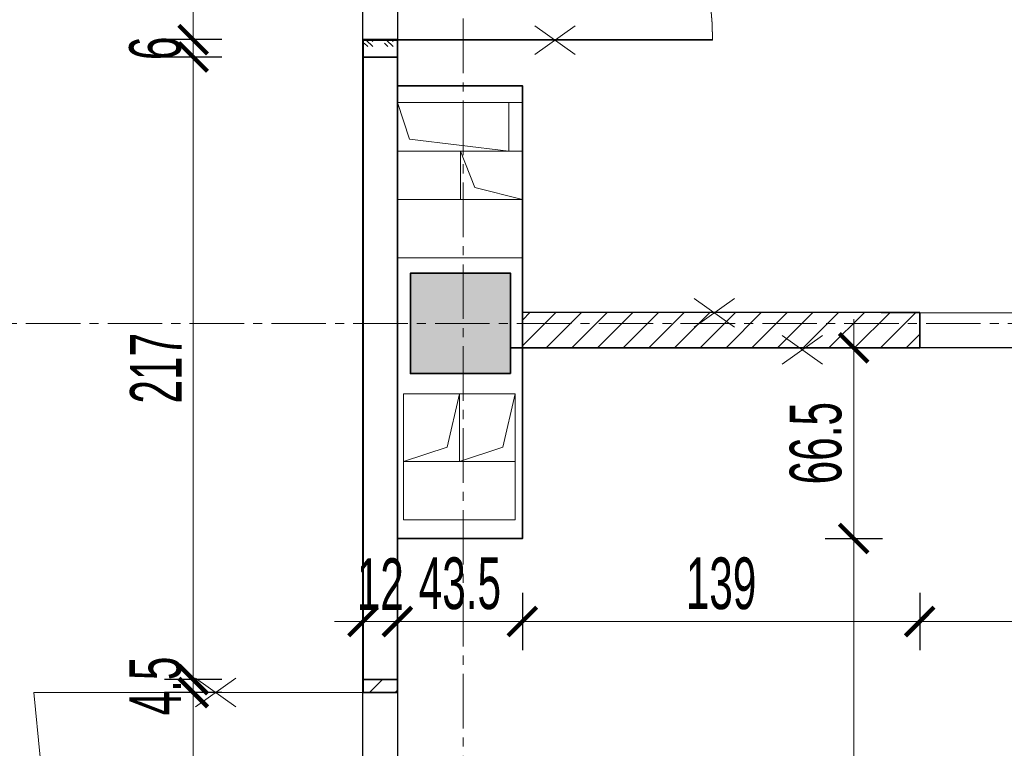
# Model space of a CAD drawing. Header units: millimetres. Extents: x 0 to 12515, y 0 to 27803.
# Tile 87 of 97: x 10491 to 10835, y 23876 to 24130. Entities that reach past the tile are written whole.
import ezdxf

# ---------------------------------------------------------------- set-up
doc = ezdxf.new("R2010")
doc.units = ezdxf.units.MM
doc.linetypes.add('CENTER2', pattern=[28.575, 19.05, -3.175, 3.175, -3.175])
for name, color, linetype, lineweight in [('DEMONTARZE', 86, 'Continuous', 18), ('sq_bud istn', 253, 'Continuous', 15), ('SQ_ISTN.Ściany', 140, 'Continuous', 35), ('SQ_Osie', 220, 'CENTER2', 9), ('SQ_Wyburzenia', 94, 'Continuous', 18), ('SQ_Wymiary', 7, 'Continuous', 5)]:
    doc.layers.add(name, color=color, linetype=linetype, lineweight=lineweight)
doc.layers.add('PDF _Geometria', color=7, linetype='Continuous')
doc.layers.add('powierzchnie', color=230, linetype='Continuous', lineweight=30, plot=False)
doc.styles.add('SQ_Swis721 LtCn BT', font='swisscl.ttf', dxfattribs={"width": 0.8})
doc.dimstyles.new('SQ_100', dxfattribs={"dimscale": 100, "dimtxt": 0.18, "dimasz": 0.1, "dimexe": 0.1, "dimexo": 0.01, "dimgap": 0.04, "dimtad": 1, "dimrnd": 0.5, "dimdsep": 46, "dimtxsty": 'SQ_Swis721 LtCn BT', "dimblk": 'ARCHTICK', "dimcen": 0.1, "dimdle": 0.1, "dimclrd": 256, "dimclre": 256, "dimclrt": 256, "dimaunit": 1, "dimadec": 0, "dimazin": 0, "dimtfac": 1, "dimtix": 1, "dimtmove": 2, "dimatfit": 3, "dimldrblk": 'ARCHTICK', "dimfxl": 0.1, "dimfxlon": 1, "dimtolj": 1, "dimlwd": -1, "dimarcsym": 0})

# ---------------------------------------------------------------- blocks, each defined once
blk = doc.blocks.new('ist osie bud B')
at = {"layer": 'SQ_Osie'}
blk.add_line((21873.28, 13852.66), (21873.28, 19362.86), dxfattribs=at)
blk.add_lwpolyline([(21178.31, 16616.45), (22845.29, 16616.45)], dxfattribs=at)
blk = doc.blocks.new('słupy konstr bud B')
at = {"layer": 'SQ_ISTN.Ściany', "lineweight": 5}
h = blk.add_hatch(dxfattribs=at)
h.set_pattern_fill('JIS_STN_1E', color=256, scale=10)
h.paths.add_polyline_path([(21350.78, 18613.95), (21315.78, 18613.95), (21315.78, 18578.95), (21350.78, 18578.95)])
h.paths.add_polyline_path([(21890.78, 18613.95), (21855.78, 18613.95), (21855.78, 18578.95), (21890.78, 18578.95)])
h.paths.add_polyline_path([(22190.78, 18613.95), (22155.78, 18613.95), (22155.78, 18578.95), (22190.78, 18578.95)])
h.paths.add_polyline_path([(22730.78, 18613.95), (22695.78, 18613.95), (22695.78, 18578.95), (22730.78, 18578.95)])
h.paths.add_polyline_path([(22730.78, 17953.95), (22695.78, 17953.95), (22695.78, 17918.95), (22730.78, 17918.95)])
h.paths.add_polyline_path([(22190.78, 17953.95), (22155.78, 17953.95), (22155.78, 17918.95), (22190.78, 17918.95)])
h.paths.add_polyline_path([(21890.78, 17953.95), (21855.78, 17953.95), (21855.78, 17918.95), (21890.78, 17918.95)])
h.paths.add_polyline_path([(21350.78, 17953.95), (21315.78, 17953.95), (21315.78, 17918.95), (21350.78, 17918.95)])
h.paths.add_polyline_path([(21350.78, 17293.95), (21315.78, 17293.95), (21315.78, 17258.95), (21350.78, 17258.95)])
h.paths.add_polyline_path([(21890.78, 17293.95), (21855.78, 17293.95), (21855.78, 17258.95), (21890.78, 17258.95)])
h.paths.add_polyline_path([(22190.78, 17293.95), (22155.78, 17293.95), (22155.78, 17258.95), (22190.78, 17258.95)])
h.paths.add_polyline_path([(22730.78, 17293.95), (22695.78, 17293.95), (22695.78, 17258.95), (22730.78, 17258.95)])
h.paths.add_polyline_path([(22695.78, 16633.95), (22730.78, 16633.95), (22730.78, 16598.95), (22695.78, 16598.95)])
h.paths.add_polyline_path([(22695.78, 14653.95), (22730.78, 14653.95), (22730.78, 14618.95), (22695.78, 14618.95)])
h.paths.add_polyline_path([(22695.78, 15313.95), (22730.78, 15313.95), (22730.78, 15278.95), (22695.78, 15278.95)])
h.paths.add_polyline_path([(22695.78, 15973.95), (22730.78, 15973.95), (22730.78, 15938.95), (22695.78, 15938.95)])
h.paths.add_polyline_path([(22155.78, 14653.95), (22190.78, 14653.95), (22190.78, 14618.95), (22155.78, 14618.95)])
h.paths.add_polyline_path([(22155.78, 15313.95), (22190.78, 15313.95), (22190.78, 15278.95), (22155.78, 15278.95)])
h.paths.add_polyline_path([(22155.78, 15973.95), (22190.78, 15973.95), (22190.78, 15938.95), (22155.78, 15938.95)])
h.paths.add_polyline_path([(22155.78, 16633.95), (22190.78, 16633.95), (22190.78, 16598.95), (22155.78, 16598.95)])
h.paths.add_polyline_path([(21855.78, 14653.95), (21890.78, 14653.95), (21890.78, 14618.95), (21855.78, 14618.95)])
h.paths.add_polyline_path([(21855.78, 15313.95), (21890.78, 15313.95), (21890.78, 15278.95), (21855.78, 15278.95)])
h.paths.add_polyline_path([(21855.78, 15973.95), (21890.78, 15973.95), (21890.78, 15938.95), (21855.78, 15938.95)])
h.paths.add_polyline_path([(21855.78, 16633.95), (21890.78, 16633.95), (21890.78, 16598.95), (21855.78, 16598.95)])
h.paths.add_polyline_path([(21315.78, 14653.95), (21350.78, 14653.95), (21350.78, 14618.95), (21315.78, 14618.95)])
h.paths.add_polyline_path([(21315.78, 15313.95), (21350.78, 15313.95), (21350.78, 15278.95), (21315.78, 15278.95)])
h.paths.add_polyline_path([(21315.78, 15973.95), (21350.78, 15973.95), (21350.78, 15938.95), (21315.78, 15938.95)])
h.paths.add_polyline_path([(21315.78, 16633.95), (21350.78, 16633.95), (21350.78, 16598.95), (21315.78, 16598.95)])
at = {"layer": 'SQ_ISTN.Ściany'}
blk.add_lwpolyline([(21855.78, 16633.95), (21890.78, 16633.95), (21890.78, 16598.95), (21855.78, 16598.95)], close=True, dxfattribs=at)
blk = doc.blocks.new('_ArchTick')
at = {"color": 0, "linetype": 'ByBlock', "const_width": 0.15}
blk.add_lwpolyline([(-0.5, -0.5), (0.5, 0.5)], dxfattribs=at)
blk = doc.blocks.new('*D1565')
at = {"layer": 'Defpoints', "color": 0, "transparency": 16777216}
for p in [(10623.05, 26153.23), (10610.92, 23895.08), (10623.05, 23895.08)]:
    blk.add_point(p, dxfattribs=at)
at = {"layer": 'SQ_Wymiary', "lineweight": -2, "transparency": 16777216}
for p, q in [((10610.92, 26143.23), (10610.92, 26163.23)), ((10623.05, 26143.23), (10623.05, 26163.23))]:
    blk.add_line(p, q, dxfattribs=at)
at = {"layer": 'SQ_Wymiary', "transparency": 16777216}
for p, q in [((10610.92, 26153.23), (10600.92, 26153.23)), ((10610.92, 26153.23), (10623.05, 26153.23)), ((10623.05, 26153.23), (10633.05, 26153.23))]:
    blk.add_line(p, q, dxfattribs=at)
at = {"layer": 'SQ_Wymiary', "transparency": 16777216, "xscale": 10, "yscale": 10, "zscale": 10}
blk.add_blockref('_ArchTick', (10610.92, 26153.23), dxfattribs=at)
at = {"layer": 'SQ_Wymiary', "transparency": 16777216, "xscale": 10, "yscale": 10, "zscale": 10, "rotation": 180}
blk.add_blockref('_ArchTick', (10623.05, 26153.23), dxfattribs=at)
at = {"layer": 'SQ_Wymiary', "transparency": 16777216, "insert": (10616.98, 26166.27), "char_height": 18, "attachment_point": 5, "style": 'SQ_Swis721 LtCn BT'}
blk.add_mtext('\\A1;12', dxfattribs=at)
blk = doc.blocks.new('*D1531')
at = {"layer": 'Defpoints', "color": 0, "transparency": 16777216}
for p in [(10833.35, 24015.35), (10946.22, 24015.35), (10833.35, 23369.35)]:
    blk.add_point(p, dxfattribs=at)
at = {"layer": 'SQ_Wymiary', "transparency": 16777216}
blk.add_line((10946.22, 23359.35), (10946.22, 24025.35), dxfattribs=at)
at = {"layer": 'SQ_Wymiary', "lineweight": -2, "transparency": 16777216}
for p, q in [((10936.22, 24015.35), (10956.22, 24015.35)), ((10936.22, 23369.35), (10956.22, 23369.35))]:
    blk.add_line(p, q, dxfattribs=at)
at = {"layer": 'SQ_Wymiary', "transparency": 16777216, "xscale": 10, "yscale": 10, "zscale": 10}
for p, rotation in [((10946.22, 24015.35), 90), ((10946.22, 23369.35), 270)]:
    blk.add_blockref('_ArchTick', p, dxfattribs=dict(at, rotation=rotation))
at = {"layer": 'SQ_Wymiary', "transparency": 16777216, "insert": (10933, 23692.35), "char_height": 18, "attachment_point": 5, "rotation": 90, "style": 'SQ_Swis721 LtCn BT'}
blk.add_mtext('\\A1;646', dxfattribs=at)
blk = doc.blocks.new('*D1431')
at = {"layer": 'Defpoints', "color": 0, "transparency": 16777216}
for p in [(10623.05, 24272.67), (10551.74, 24122.91), (10623.05, 24122.91)]:
    blk.add_point(p, dxfattribs=at)
at = {"layer": 'SQ_Wymiary', "transparency": 16777216}
blk.add_line((10551.74, 24282.67), (10551.74, 24112.91), dxfattribs=at)
at = {"layer": 'SQ_Wymiary', "lineweight": -2, "transparency": 16777216}
for p, q in [((10561.74, 24272.67), (10541.74, 24272.67)), ((10561.74, 24122.91), (10541.74, 24122.91))]:
    blk.add_line(p, q, dxfattribs=at)
at = {"layer": 'SQ_Wymiary', "transparency": 16777216, "xscale": 10, "yscale": 10, "zscale": 10}
for p, rotation in [((10551.74, 24272.67), 90), ((10551.74, 24122.91), 270)]:
    blk.add_blockref('_ArchTick', p, dxfattribs=dict(at, rotation=rotation))
at = {"layer": 'SQ_Wymiary', "transparency": 16777216, "insert": (10538.52, 24197.79), "char_height": 18, "attachment_point": 5, "rotation": 90, "style": 'SQ_Swis721 LtCn BT'}
blk.add_mtext('\\A1;150', dxfattribs=at)
blk = doc.blocks.new('*D1432')
at = {"layer": 'Defpoints', "color": 0, "transparency": 16777216}
for p in [(10623.05, 24116.84), (10551.74, 23899.63), (10623.05, 23899.63)]:
    blk.add_point(p, dxfattribs=at)
at = {"layer": 'SQ_Wymiary', "transparency": 16777216}
blk.add_line((10551.74, 24126.84), (10551.74, 23889.63), dxfattribs=at)
at = {"layer": 'SQ_Wymiary', "lineweight": -2, "transparency": 16777216}
for p, q in [((10561.74, 24116.84), (10541.74, 24116.84)), ((10561.74, 23899.63), (10541.74, 23899.63))]:
    blk.add_line(p, q, dxfattribs=at)
at = {"layer": 'SQ_Wymiary', "transparency": 16777216, "xscale": 10, "yscale": 10, "zscale": 10}
for p, rotation in [((10551.74, 24116.84), 90), ((10551.74, 23899.63), 270)]:
    blk.add_blockref('_ArchTick', p, dxfattribs=dict(at, rotation=rotation))
at = {"layer": 'SQ_Wymiary', "transparency": 16777216, "insert": (10538.7, 24008.23), "char_height": 18, "attachment_point": 5, "rotation": 90, "style": 'SQ_Swis721 LtCn BT'}
blk.add_mtext('\\A1;217', dxfattribs=at)
blk = doc.blocks.new('*D1433')
at = {"layer": 'Defpoints', "color": 0, "transparency": 16777216}
for p in [(10551.74, 24122.91), (10611.05, 24122.91), (10611.07, 24116.84)]:
    blk.add_point(p, dxfattribs=at)
at = {"layer": 'SQ_Wymiary', "transparency": 16777216}
for p, q in [((10551.74, 24122.91), (10551.74, 24132.91)), ((10551.74, 24116.84), (10551.74, 24122.91)), ((10551.74, 24116.84), (10551.74, 24106.84))]:
    blk.add_line(p, q, dxfattribs=at)
at = {"layer": 'SQ_Wymiary', "lineweight": -2, "transparency": 16777216}
for p, q in [((10561.74, 24122.91), (10541.74, 24122.91)), ((10561.74, 24116.84), (10541.74, 24116.84))]:
    blk.add_line(p, q, dxfattribs=at)
at = {"layer": 'SQ_Wymiary', "transparency": 16777216, "xscale": 10, "yscale": 10, "zscale": 10}
for p, rotation in [((10551.74, 24122.91), 270), ((10551.74, 24116.84), 90)]:
    blk.add_blockref('_ArchTick', p, dxfattribs=dict(at, rotation=rotation))
at = {"layer": 'SQ_Wymiary', "transparency": 16777216, "insert": (10538.52, 24119.87), "char_height": 18, "attachment_point": 5, "rotation": 90, "style": 'SQ_Swis721 LtCn BT'}
blk.add_mtext('\\A1;6', dxfattribs=at)
blk = doc.blocks.new('*D1434')
at = {"layer": 'Defpoints', "color": 0, "transparency": 16777216}
for p in [(10617.05, 23899.63), (10551.74, 23895.08), (10617.05, 23895.08)]:
    blk.add_point(p, dxfattribs=at)
at = {"layer": 'SQ_Wymiary', "transparency": 16777216}
for p, q in [((10551.74, 23899.63), (10551.74, 23909.63)), ((10551.74, 23899.63), (10551.74, 23895.08)), ((10551.74, 23895.08), (10551.74, 23885.08))]:
    blk.add_line(p, q, dxfattribs=at)
at = {"layer": 'SQ_Wymiary', "lineweight": -2, "transparency": 16777216}
for p, q in [((10561.74, 23899.63), (10541.74, 23899.63)), ((10561.74, 23895.08), (10541.74, 23895.08))]:
    blk.add_line(p, q, dxfattribs=at)
at = {"layer": 'SQ_Wymiary', "transparency": 16777216, "xscale": 10, "yscale": 10, "zscale": 10}
for p, rotation in [((10551.74, 23899.63), 270), ((10551.74, 23895.08), 90)]:
    blk.add_blockref('_ArchTick', p, dxfattribs=dict(at, rotation=rotation))
at = {"layer": 'SQ_Wymiary', "transparency": 16777216, "insert": (10538.56, 23897.36), "char_height": 18, "attachment_point": 5, "rotation": 90, "style": 'SQ_Swis721 LtCn BT'}
blk.add_mtext('\\A1;4.5', dxfattribs=at)
blk = doc.blocks.new('*D1435')
at = {"layer": 'Defpoints', "color": 0, "transparency": 16777216}
for p in [(10551.74, 23895.08), (10617.05, 23895.08), (10617.05, 23768.37)]:
    blk.add_point(p, dxfattribs=at)
at = {"layer": 'SQ_Wymiary', "transparency": 16777216}
blk.add_line((10551.74, 23758.37), (10551.74, 23905.08), dxfattribs=at)
at = {"layer": 'SQ_Wymiary', "lineweight": -2, "transparency": 16777216}
for p, q in [((10561.74, 23895.08), (10541.74, 23895.08)), ((10561.74, 23768.37), (10541.74, 23768.37))]:
    blk.add_line(p, q, dxfattribs=at)
at = {"layer": 'SQ_Wymiary', "transparency": 16777216, "xscale": 10, "yscale": 10, "zscale": 10}
for p, rotation in [((10551.74, 23895.08), 90), ((10551.74, 23768.37), 270)]:
    blk.add_blockref('_ArchTick', p, dxfattribs=dict(at, rotation=rotation))
at = {"layer": 'SQ_Wymiary', "transparency": 16777216, "insert": (10538.52, 23831.73), "char_height": 18, "attachment_point": 5, "rotation": 90, "style": 'SQ_Swis721 LtCn BT'}
blk.add_mtext('\\A1;126.5', dxfattribs=at)
blk = doc.blocks.new('*D1659')
at = {"layer": 'Defpoints', "color": 0, "transparency": 16777216}
for p in [(10611.05, 23919.87), (10611.05, 23899.63), (10623.05, 23899.63)]:
    blk.add_point(p, dxfattribs=at)
at = {"layer": 'SQ_Wymiary', "lineweight": -2, "transparency": 16777216}
for p, q in [((10611.05, 23909.87), (10611.05, 23929.87)), ((10623.05, 23909.87), (10623.05, 23929.87))]:
    blk.add_line(p, q, dxfattribs=at)
at = {"layer": 'SQ_Wymiary', "transparency": 16777216}
for p, q in [((10611.05, 23919.87), (10601.05, 23919.87)), ((10623.05, 23919.87), (10611.05, 23919.87)), ((10623.05, 23919.87), (10633.05, 23919.87))]:
    blk.add_line(p, q, dxfattribs=at)
at = {"layer": 'SQ_Wymiary', "transparency": 16777216, "xscale": 10, "yscale": 10, "zscale": 10}
blk.add_blockref('_ArchTick', (10611.05, 23919.87), dxfattribs=at)
at = {"layer": 'SQ_Wymiary', "transparency": 16777216, "xscale": 10, "yscale": 10, "zscale": 10, "rotation": 180}
blk.add_blockref('_ArchTick', (10623.05, 23919.87), dxfattribs=at)
at = {"layer": 'SQ_Wymiary', "transparency": 16777216, "insert": (10617.05, 23932.91), "char_height": 18, "attachment_point": 5, "style": 'SQ_Swis721 LtCn BT'}
blk.add_mtext('\\A1;12', dxfattribs=at)
blk = doc.blocks.new('*D1660')
at = {"layer": 'Defpoints', "color": 0, "transparency": 16777216}
for p in [(10623.05, 23948.83), (10666.66, 23948.83), (10666.66, 23919.87)]:
    blk.add_point(p, dxfattribs=at)
at = {"layer": 'SQ_Wymiary', "lineweight": -2, "transparency": 16777216}
for p, q in [((10623.05, 23929.87), (10623.05, 23909.87)), ((10666.66, 23929.87), (10666.66, 23909.87))]:
    blk.add_line(p, q, dxfattribs=at)
at = {"layer": 'SQ_Wymiary', "transparency": 16777216}
blk.add_line((10613.05, 23919.87), (10676.66, 23919.87), dxfattribs=at)
at = {"layer": 'SQ_Wymiary', "transparency": 16777216, "xscale": 10, "yscale": 10, "zscale": 10, "rotation": 180}
blk.add_blockref('_ArchTick', (10623.05, 23919.87), dxfattribs=at)
at = {"layer": 'SQ_Wymiary', "transparency": 16777216, "xscale": 10, "yscale": 10, "zscale": 10}
blk.add_blockref('_ArchTick', (10666.66, 23919.87), dxfattribs=at)
at = {"layer": 'SQ_Wymiary', "transparency": 16777216, "insert": (10644.86, 23933.1), "char_height": 18, "attachment_point": 5, "style": 'SQ_Swis721 LtCn BT'}
blk.add_mtext('\\A1;43.5', dxfattribs=at)
blk = doc.blocks.new('*D1661')
at = {"layer": 'Defpoints', "color": 0, "transparency": 16777216}
for p in [(10666.66, 24015.35), (10805.43, 24015.35), (10666.66, 23919.87)]:
    blk.add_point(p, dxfattribs=at)
at = {"layer": 'SQ_Wymiary', "lineweight": -2, "transparency": 16777216}
for p, q in [((10666.66, 23929.87), (10666.66, 23909.87)), ((10805.43, 23929.87), (10805.43, 23909.87))]:
    blk.add_line(p, q, dxfattribs=at)
at = {"layer": 'SQ_Wymiary', "transparency": 16777216}
blk.add_line((10815.43, 23919.87), (10656.66, 23919.87), dxfattribs=at)
at = {"layer": 'SQ_Wymiary', "transparency": 16777216, "xscale": 10, "yscale": 10, "zscale": 10, "rotation": 180}
blk.add_blockref('_ArchTick', (10666.66, 23919.87), dxfattribs=at)
at = {"layer": 'SQ_Wymiary', "transparency": 16777216, "xscale": 10, "yscale": 10, "zscale": 10}
blk.add_blockref('_ArchTick', (10805.43, 23919.87), dxfattribs=at)
at = {"layer": 'SQ_Wymiary', "transparency": 16777216, "insert": (10736.05, 23933.09), "char_height": 18, "attachment_point": 5, "style": 'SQ_Swis721 LtCn BT'}
blk.add_mtext('\\A1;139', dxfattribs=at)
blk = doc.blocks.new('*D1662')
at = {"layer": 'Defpoints', "color": 0, "transparency": 16777216}
for p in [(10805.43, 24015.35), (10955.43, 24015.35), (10955.43, 23919.87)]:
    blk.add_point(p, dxfattribs=at)
at = {"layer": 'SQ_Wymiary', "lineweight": -2, "transparency": 16777216}
for p, q in [((10805.43, 23929.87), (10805.43, 23909.87)), ((10955.43, 23929.87), (10955.43, 23909.87))]:
    blk.add_line(p, q, dxfattribs=at)
at = {"layer": 'SQ_Wymiary', "transparency": 16777216}
blk.add_line((10795.43, 23919.87), (10965.43, 23919.87), dxfattribs=at)
at = {"layer": 'SQ_Wymiary', "transparency": 16777216, "xscale": 10, "yscale": 10, "zscale": 10, "rotation": 180}
blk.add_blockref('_ArchTick', (10805.43, 23919.87), dxfattribs=at)
at = {"layer": 'SQ_Wymiary', "transparency": 16777216, "xscale": 10, "yscale": 10, "zscale": 10}
blk.add_blockref('_ArchTick', (10955.43, 23919.87), dxfattribs=at)
at = {"layer": 'SQ_Wymiary', "transparency": 16777216, "insert": (10880.43, 23933.09), "char_height": 18, "attachment_point": 5, "style": 'SQ_Swis721 LtCn BT'}
blk.add_mtext('\\A1;150', dxfattribs=at)
blk = doc.blocks.new('*D1627')
at = {"layer": 'Defpoints', "color": 0, "transparency": 16777216}
for p in [(10623.05, 23948.83), (10782.37, 23948.83), (10623.05, 23710.09)]:
    blk.add_point(p, dxfattribs=at)
at = {"layer": 'SQ_Wymiary', "transparency": 16777216}
blk.add_line((10782.37, 23700.09), (10782.37, 23958.83), dxfattribs=at)
at = {"layer": 'SQ_Wymiary', "lineweight": -2, "transparency": 16777216}
for p, q in [((10772.37, 23948.83), (10792.37, 23948.83)), ((10772.37, 23710.09), (10792.37, 23710.09))]:
    blk.add_line(p, q, dxfattribs=at)
at = {"layer": 'SQ_Wymiary', "transparency": 16777216, "xscale": 10, "yscale": 10, "zscale": 10}
for p, rotation in [((10782.37, 23948.83), 90), ((10782.37, 23710.09), 270)]:
    blk.add_blockref('_ArchTick', p, dxfattribs=dict(at, rotation=rotation))
at = {"layer": 'SQ_Wymiary', "transparency": 16777216, "insert": (10769.14, 23829.46), "char_height": 18, "attachment_point": 5, "rotation": 90, "style": 'SQ_Swis721 LtCn BT'}
blk.add_mtext('\\A1;238.5', dxfattribs=at)
blk = doc.blocks.new('*D1411')
at = {"layer": 'Defpoints', "color": 0, "transparency": 16777216}
for p in [(10666.66, 24015.35), (10782.37, 24015.35), (10666.66, 23948.83)]:
    blk.add_point(p, dxfattribs=at)
at = {"layer": 'SQ_Wymiary', "transparency": 16777216}
blk.add_line((10782.37, 23938.83), (10782.37, 24025.35), dxfattribs=at)
at = {"layer": 'SQ_Wymiary', "lineweight": -2, "transparency": 16777216}
for p, q in [((10772.37, 24015.35), (10792.37, 24015.35)), ((10772.37, 23948.83), (10792.37, 23948.83))]:
    blk.add_line(p, q, dxfattribs=at)
at = {"layer": 'SQ_Wymiary', "transparency": 16777216, "xscale": 10, "yscale": 10, "zscale": 10}
for p, rotation in [((10782.37, 24015.35), 90), ((10782.37, 23948.83), 270)]:
    blk.add_blockref('_ArchTick', p, dxfattribs=dict(at, rotation=rotation))
at = {"layer": 'SQ_Wymiary', "transparency": 16777216, "insert": (10769.16, 23982.09), "char_height": 18, "attachment_point": 5, "rotation": 90, "style": 'SQ_Swis721 LtCn BT'}
blk.add_mtext('\\A1;66.5', dxfattribs=at)

msp = doc.modelspace()

# ---------------------------------------------------------------- hatches: boundary and pattern name
at = {"layer": 'SQ_ISTN.Ściany', "lineweight": 5}
h = msp.add_hatch(dxfattribs=at)
h.set_pattern_fill('JIS_STN_1E', color=256, scale=10, angle=180)
h.set_pattern_definition([(225, (32518.344, 40640.358), (7.0710678, -7.0710678), []), (225, (32511.294, 40640.358), (7.0710678, -7.0710678), [10, -5])])
h.paths.add_polyline_path([(11167.561, 22026.413), (11202.561, 22026.413), (11202.561, 22061.413), (11167.561, 22061.413)])
h.paths.add_polyline_path([(10627.561, 22026.413), (10662.561, 22026.413), (10662.561, 22061.413), (10627.561, 22061.413)])
h.paths.add_polyline_path([(10327.561, 22026.413), (10362.561, 22026.413), (10362.561, 22061.413), (10327.561, 22061.413)])
h.paths.add_polyline_path([(9787.561, 22026.413), (9822.561, 22026.413), (9822.561, 22061.413), (9787.561, 22061.413)])
h.paths.add_polyline_path([(9787.561, 22686.413), (9822.561, 22686.413), (9822.561, 22721.413), (9787.561, 22721.413)])
h.paths.add_polyline_path([(10327.561, 22686.413), (10362.561, 22686.413), (10362.561, 22721.413), (10327.561, 22721.413)])
h.paths.add_polyline_path([(10627.561, 22686.413), (10662.561, 22686.413), (10662.561, 22721.413), (10627.561, 22721.413)])
h.paths.add_polyline_path([(11167.561, 22686.413), (11202.561, 22686.413), (11202.561, 22721.413), (11167.561, 22721.413)])
h.paths.add_polyline_path([(11167.561, 23346.413), (11202.561, 23346.413), (11202.561, 23381.413), (11167.561, 23381.413)])
h.paths.add_polyline_path([(10627.561, 23346.413), (10662.561, 23346.413), (10662.561, 23381.413), (10627.561, 23381.413)])
h.paths.add_polyline_path([(10327.561, 23346.413), (10362.561, 23346.413), (10362.561, 23381.413), (10327.561, 23381.413)])
h.paths.add_polyline_path([(9787.561, 23346.413), (9822.561, 23346.413), (9822.561, 23381.413), (9787.561, 23381.413)])
h.paths.add_polyline_path([(9822.561, 24006.413), (9787.561, 24006.413), (9787.561, 24041.413), (9822.561, 24041.413)])
h.paths.add_polyline_path([(9822.561, 25986.413), (9787.561, 25986.413), (9787.561, 26021.413), (9822.561, 26021.413)])
h.paths.add_polyline_path([(9822.561, 25326.413), (9787.561, 25326.413), (9787.561, 25361.413), (9822.561, 25361.413)])
h.paths.add_polyline_path([(9822.561, 24666.413), (9787.561, 24666.413), (9787.561, 24701.413), (9822.561, 24701.413)])
h.paths.add_polyline_path([(10362.561, 25986.413), (10327.561, 25986.413), (10327.561, 26021.413), (10362.561, 26021.413)])
h.paths.add_polyline_path([(10362.561, 25326.413), (10327.561, 25326.413), (10327.561, 25361.413), (10362.561, 25361.413)])
h.paths.add_polyline_path([(10362.561, 24666.413), (10327.561, 24666.413), (10327.561, 24701.413), (10362.561, 24701.413)])
h.paths.add_polyline_path([(10362.561, 24006.413), (10327.561, 24006.413), (10327.561, 24041.413), (10362.561, 24041.413)])
h.paths.add_polyline_path([(10662.561, 25986.413), (10627.561, 25986.413), (10627.561, 26021.413), (10662.561, 26021.413)])
h.paths.add_polyline_path([(10662.561, 25326.413), (10627.561, 25326.413), (10627.561, 25361.413), (10662.561, 25361.413)])
h.paths.add_polyline_path([(10662.561, 24666.413), (10627.561, 24666.413), (10627.561, 24701.413), (10662.561, 24701.413)])
h.paths.add_polyline_path([(10662.561, 24006.413), (10627.561, 24006.413), (10627.561, 24041.413), (10662.561, 24041.413)])
h.paths.add_polyline_path([(11202.561, 25986.413), (11167.561, 25986.413), (11167.561, 26021.413), (11202.561, 26021.413)])
h.paths.add_polyline_path([(11202.561, 25326.413), (11167.561, 25326.413), (11167.561, 25361.413), (11202.561, 25361.413)])
h.paths.add_polyline_path([(11202.561, 24666.413), (11167.561, 24666.413), (11167.561, 24701.413), (11202.561, 24701.413)])
h.paths.add_polyline_path([(11202.561, 24006.413), (11167.561, 24006.413), (11167.561, 24041.413), (11202.561, 24041.413)])
at = {"layer": 'SQ_Wyburzenia', "lineweight": 35}
h = msp.add_hatch(dxfattribs=at)
h.set_pattern_fill('ANSI31', color=256, scale=2)
h.set_pattern_definition([(45, (-36612.0865, 7324.0716), (-4.4901281, 4.4901281), [])])
h.paths.add_polyline_path([(11167.561, 22709.348), (11020.352, 22709.348), (11020.352, 22697.348), (11167.561, 22697.348)])
h.paths.add_polyline_path([(10731.119, 23369.348), (10668.664, 23369.348), (10668.664, 23357.348), (10731.119, 23357.348)])
h.paths.add_polyline_path([(10855.119, 23369.348), (10833.349, 23369.348), (10833.349, 23609.301), (10821.508, 23609.301), (10821.508, 23369.348), (10813.119, 23369.348), (10813.119, 23357.348), (10855.119, 23357.348)])
h.paths.add_polyline_path([(11167.561, 23369.348), (11005.119, 23369.348), (11005.119, 23357.348), (11167.561, 23357.348)])
h.paths.add_polyline_path([(10833.349, 23710.138), (10623.048, 23710.138), (10623.048, 23697.652), (10821.508, 23697.652), (10821.508, 23697.443), (10821.508, 23680.372), (10833.349, 23680.372)])
h.paths.add_polyline_path([(10623.048, 24354.334), (10611.095, 24354.334), (10611.095, 24354.125), (10623.048, 24354.125)])
h.paths.add_polyline_path([(10805.429, 24015.348), (10805.429, 24027.699), (10666.664, 24027.834), (10666.664, 24015.348)])
at = {"layer": 'SQ_Wyburzenia'}
h = msp.add_hatch(dxfattribs=at)
h.set_pattern_fill('GOST_GLASS', color=256, scale=0.8337158, angle=-90)
h.paths.add_polyline_path([(10611.07, 24116.836), (10623.048, 24116.836), (10623.048, 24122.702), (10611.07, 24122.702)])
at = {"layer": 'SQ_Wyburzenia', "lineweight": 35}
h = msp.add_hatch(dxfattribs=at)
h.set_pattern_fill('ANSI31', color=256, scale=2)
h.paths.add_polyline_path([(10623.048, 23899.628), (10611.048, 23899.628), (10611.048, 23895.085), (10623.048, 23895.085)])

# ---------------------------------------------------------------- linework, layer by layer
at = {"layer": 'DEMONTARZE', "color": 240, "true_color": 0xed1f24}
for p, q in [((10671.004, 24127.689), (10685.087, 24117.716)), ((10685.087, 24127.689), (10671.004, 24117.716)), ((10726.658, 24032.544), (10740.74, 24022.571)), ((10740.74, 24032.544), (10726.658, 24022.571)), ((10757.38, 24019.639), (10771.463, 24009.666)), ((10771.463, 24019.639), (10757.38, 24009.666)), ((10552.549, 23900.071), (10566.632, 23890.098)), ((10566.632, 23900.071), (10552.549, 23890.098))]:
    msp.add_line(p, q, dxfattribs=at)
at = {"layer": 'PDF _Geometria', "lineweight": 13}
for points in [[(10666.664, 24100.913), (10623.048, 24100.913), (10623.048, 24046.758), (10666.664, 24046.758)], [(10623.048, 24100.913), (10627.277, 24088.218), (10661.971, 24083.989), (10661.971, 24100.913)], [(10623.048, 24083.989), (10666.664, 24083.989)], [(10666.664, 24067.16), (10650.122, 24071.294), (10645.047, 24083.989), (10645.047, 24067.065)], [(10623.048, 24067.065), (10666.664, 24067.065)], [(10664.124, 23999.368), (10625.201, 23999.368), (10625.201, 23955.37), (10664.124, 23955.37), (10664.124, 23999.368), (10659.895, 23980.752), (10644.663, 23975.678), (10644.663, 23999.368), (10640.434, 23980.752), (10625.201, 23975.678), (10664.124, 23975.678)]]:
    msp.add_lwpolyline(points, dxfattribs=at)
at = {"layer": 'powierzchnie'}
for points in [[(10381.048, 22709.842), (10610.814, 22709.842), (10611.048, 25297.361), (10381.048, 25297.361)], [(11224.048, 24666.413), (11167.561, 24666.413), (11167.561, 24677.348), (10670.044, 24677.138), (10670.044, 24484.138), (10623.048, 24483.928), (10623.048, 24106.834), (10666.664, 24106.834), (10666.664, 24027.834), (11167.561, 24027.348), (11167.561, 24041.413), (11224.048, 24041.413)], [(11224.048, 24006.413), (11167.561, 24006.413), (11167.561, 24015.348), (10666.664, 24015.348), (10666.664, 23948.834), (10623.048, 23948.834), (10623.048, 23710.348), (10833.349, 23709.991), (10833.349, 23369.348), (11167.561, 23369.348), (11167.561, 23381.413), (11224.048, 23381.413)]]:
    msp.add_lwpolyline(points, close=True, dxfattribs=at)
at = {"layer": 'SQ_ISTN.Ściany'}
for p, q in [((10611.048, 24122.912), (10623.048, 24122.912)), ((10611.048, 24122.912), (10611.048, 23895.294)), ((10611.048, 24122.702), (10623.048, 24122.702)), ((10611.048, 24122.702), (10611.048, 23899.628)), ((10623.048, 24122.912), (10623.048, 23895.294)), ((10623.048, 24122.702), (10623.048, 23899.628)), ((10623.048, 24106.834), (10666.664, 24106.834)), ((10666.664, 24106.834), (10666.664, 23948.834)), ((10666.664, 23948.834), (10623.048, 23948.834)), ((10623.048, 23899.628), (10611.048, 23899.628)), ((10623.048, 23895.085), (10611.048, 23895.085))]:
    msp.add_line(p, q, dxfattribs=at)
msp.add_lwpolyline([(10623.048, 24106.834), (10666.664, 24106.834), (10666.664, 23948.834), (10623.048, 23948.834)], dxfattribs=at)
msp.add_lwpolyline([(10662.561, 24006.413), (10627.561, 24006.413), (10627.561, 24041.413), (10662.561, 24041.413)], close=True, dxfattribs=at)
at = {"layer": 'SQ_Wyburzenia', "lineweight": 35}
for p, q in [((10805.429, 24027.68), (10666.664, 24027.834)), ((10805.429, 24015.348), (10805.429, 24027.699)), ((10805.429, 24015.348), (10662.561, 24015.348))]:
    msp.add_line(p, q, dxfattribs=at)
at = {"layer": 'SQ_Wyburzenia'}
for points in [[(10623.048, 24122.912), (10733.043, 24122.912, 0.412392), (10623.048, 24232.906), (10633.198, 24234.598), (10642.51, 24238.835), (10650.968, 24244.756), (10657.743, 24253.214), (10661.117, 24262.526), (10662.817, 24272.675), (10623.048, 24272.675)], [(10623.048, 24122.702), (10733.043, 24122.702, 0.412392), (10623.048, 24232.697), (10633.198, 24234.388), (10642.51, 24238.626), (10650.968, 24244.546), (10657.743, 24253.004), (10661.117, 24262.316), (10662.817, 24272.465), (10623.048, 24272.465)]]:
    msp.add_lwpolyline(points, format="xyb", dxfattribs=at)
at = {"layer": 'SQ_Wyburzenia', "lineweight": 35}
for points in [[(10611.07, 24116.836), (10623.048, 24116.836), (10623.048, 24122.702), (10611.07, 24122.702)], [(10623.048, 23899.628), (10611.048, 23899.628), (10611.048, 23895.085), (10623.048, 23895.085)]]:
    msp.add_lwpolyline(points, close=True, dxfattribs=at)
at = {"layer": 'SQ_Wyburzenia'}
msp.add_lwpolyline([(10623.048, 23895.085), (10496.132, 23895.085), (10498.283, 23872.496), (10503.669, 23850.984), (10513.345, 23831.621), (10526.246, 23813.333), (10541.308, 23797.207), (10559.596, 23784.295), (10580.034, 23775.694), (10601.536, 23769.244), (10623.048, 23768.158)], dxfattribs=at)

# ---------------------------------------------------------------- block references
at = {"layer": 'sq_bud istn', "rotation": 180}
msp.add_blockref('słupy konstr bud B', (32518.344, 40640.358), dxfattribs=at)
at = {"layer": 'SQ_Osie', "lineweight": 35, "rotation": 180}
msp.add_blockref('ist osie bud B', (32519.332, 40640.358), dxfattribs=at)
msp.add_blockref('ist osie bud B', (32519.332, 40640.358), dxfattribs=at)

# ---------------------------------------------------------------- dimensions: what is measured, and where the dimension line sits
at = {"layer": 'SQ_Wymiary'}
for base, p1, p2, picture, middle in [((10623.048, 26153.233), (10610.921, 23895.085), (10623.048, 23895.085), '*D1565', (10616.985, 26166.268)), ((10666.6636, 23919.8737), (10805.4294, 24015.3477), (10666.6636, 24015.3477), '*D1661', (10736.0465, 23933.092)), ((10955.429, 23919.874), (10805.429, 24015.348), (10955.429, 24015.348), '*D1662', (10880.429, 23933.092)), ((10666.664, 23919.874), (10623.048, 23948.834), (10666.664, 23948.834), '*D1660', (10644.856, 23933.104)), ((10611.048, 23919.874), (10623.048, 23899.628), (10611.048, 23899.628), '*D1659', (10617.048, 23932.909))]:
    dim = msp.add_linear_dim(base=base, p1=p1, p2=p2, dimstyle='SQ_100', dxfattribs=at)
    dim.commit()
    dim.dimension.update_dxf_attribs({"geometry": picture, "text_midpoint": middle})
for base, p1, p2, picture, middle in [((10551.738, 24122.912), (10623.048, 24272.675), (10623.048, 24122.912), '*D1431', (10538.52, 24197.793)), ((10551.738, 24122.912), (10611.07, 24116.836), (10611.048, 24122.912), '*D1433', (10538.52, 24119.874)), ((10551.738, 23899.628), (10623.048, 24116.836), (10623.048, 23899.628), '*D1432', (10538.703, 24008.232)), ((10782.375, 24015.348), (10666.664, 23948.834), (10666.664, 24015.348), '*D1411', (10769.156, 23982.091)), ((10946.22, 24015.348), (10833.349, 23369.348), (10833.349, 24015.348), '*D1531', (10933.002, 23692.348)), ((10782.375, 23948.834), (10623.048, 23710.092), (10623.048, 23948.834), '*D1627', (10769.145, 23829.463)), ((10551.738, 23895.085), (10617.048, 23899.628), (10617.048, 23895.085), '*D1434', (10538.555, 23897.357)), ((10551.738, 23895.085), (10617.048, 23768.367), (10617.048, 23895.085), '*D1435', (10538.52, 23831.726))]:
    dim = msp.add_linear_dim(base=base, p1=p1, p2=p2, angle=90, dimstyle='SQ_100', dxfattribs=at)
    dim.commit()
    dim.dimension.update_dxf_attribs({"geometry": picture, "text_midpoint": middle})

doc.saveas('drawing.dxf')
